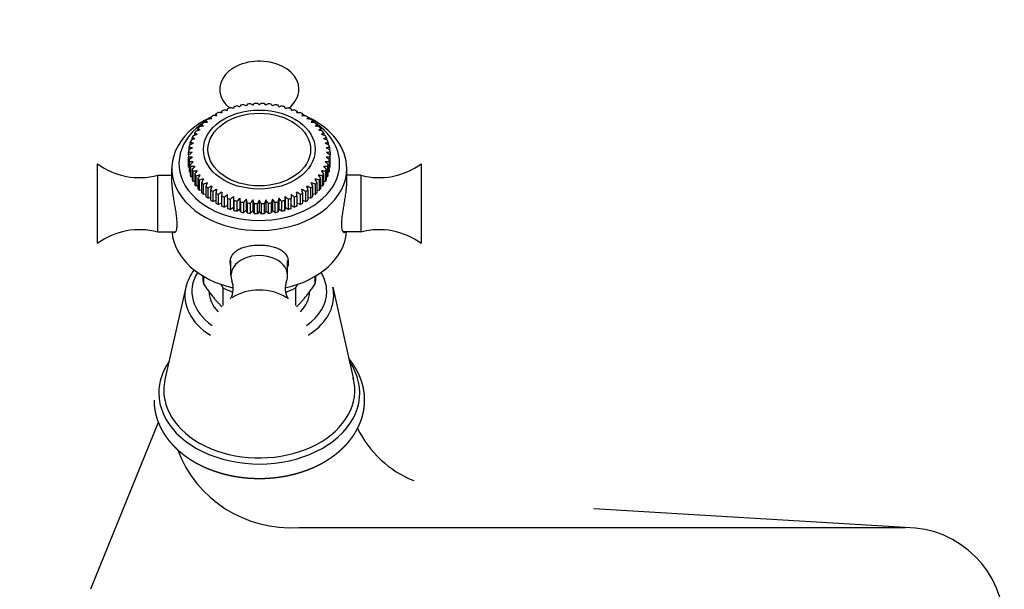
# Model space of a CAD drawing. Header units: millimetres. Extents: x -0.034 to 0.105, y -0.086 to 0.086.
# Tile 2 of 2: x -0.034 to 0.105, y 0.005 to 0.086. Entities that reach past the tile are written whole.
import ezdxf

# ---------------------------------------------------------------- set-up
doc = ezdxf.new("R2010")
doc.units = ezdxf.units.MM
doc.layers.add('BLOCKS', color=3, linetype='Continuous')

msp = doc.modelspace()

# ---------------------------------------------------------------- linework, layer by layer
at = {"layer": 'BLOCKS'}
for p, q in [((-0.00612, 0.07212), (-0.00612, 0.07237)), ((-0.00532, 0.07252), (-0.00532, 0.07277)), ((-0.00448, 0.07285), (-0.00448, 0.0731)), ((0.00448, 0.0731), (0.00448, 0.07285)), ((0.00533, 0.07276), (0.00533, 0.0725)), ((0.00613, 0.07236), (0.00613, 0.07211)), ((-0.00755, 0.07117), (-0.00755, 0.07142)), ((-0.00687, 0.07167), (-0.00687, 0.07192)), ((0.00688, 0.07191), (0.00688, 0.07166)), ((0.00755, 0.07141), (0.00755, 0.07115)), ((-0.00913, 0.06937), (-0.00913, 0.06966)), ((-0.00868, 0.07001), (-0.00868, 0.07029)), ((-0.00815, 0.07061), (-0.00815, 0.07087)), ((0.00816, 0.07086), (0.00816, 0.07061)), ((0.0087, 0.07026), (0.0087, 0.07001)), ((0.00913, 0.06966), (0.00913, 0.06937)), ((-0.00975, 0.06802), (-0.00975, 0.06834)), ((-0.00949, 0.06871), (-0.00949, 0.06901)), ((0.00949, 0.06901), (0.00949, 0.06871)), ((0.00975, 0.06834), (0.00975, 0.06802)), ((-0.01, 0.06658), (-0.01, 0.06698)), ((-0.00992, 0.0673), (-0.00992, 0.06767)), ((0.00992, 0.06767), (0.00992, 0.0673)), ((0.01, 0.06698), (0.01, 0.06658)), ((-0.01, 0.06658), (-0.01, 0.06516)), ((-0.00998, 0.06487), (-0.00998, 0.06628)), ((-0.00992, 0.06589), (-0.00992, 0.06447)), ((-0.00986, 0.06418), (-0.00986, 0.0656)), ((0.00986, 0.0656), (0.00986, 0.06418)), ((0.00992, 0.06447), (0.00992, 0.06589)), ((0.00998, 0.06628), (0.00998, 0.06487)), ((0.01, 0.06516), (0.01, 0.06658)), ((-0.02285, 0.05411), (-0.02285, 0.06531)), ((-0.01235, 0.06261), (-0.01235, 0.06466)), ((-0.00992, 0.06485), (-0.00998, 0.06487)), ((-0.00975, 0.06416), (-0.00986, 0.06418)), ((-0.00975, 0.06521), (-0.00975, 0.0638)), ((-0.00965, 0.0635), (-0.00965, 0.06492)), ((-0.00949, 0.06454), (-0.00949, 0.06313)), ((-0.00934, 0.06284), (-0.00934, 0.06426)), ((0.00934, 0.06426), (0.00934, 0.06284)), ((0.00949, 0.06313), (0.00949, 0.06454)), ((0.00965, 0.06492), (0.00965, 0.0635)), ((0.00975, 0.0638), (0.00975, 0.06521)), ((0.00986, 0.06418), (0.00975, 0.06416)), ((0.00998, 0.06487), (0.00992, 0.06485)), ((0.01235, 0.06261), (0.01235, 0.06466)), ((0.02285, 0.06531), (0.02285, 0.05575)), ((-0.01435, 0.06371), (-0.01235, 0.06371)), ((-0.01435, 0.05571), (-0.01435, 0.06371)), ((-0.00949, 0.06348), (-0.00965, 0.0635)), ((-0.00913, 0.06282), (-0.00934, 0.06284)), ((-0.00913, 0.0639), (-0.00913, 0.06248)), ((-0.00894, 0.0622), (-0.00894, 0.06361)), ((-0.00869, 0.06328), (-0.00869, 0.06186)), ((-0.00845, 0.06158), (-0.00845, 0.063)), ((-0.00816, 0.06269), (-0.00816, 0.06128)), ((0.00816, 0.06128), (0.00816, 0.06269)), ((0.00845, 0.063), (0.00845, 0.06158)), ((0.00869, 0.06186), (0.00869, 0.06328)), ((0.00894, 0.06361), (0.00894, 0.0622)), ((0.00913, 0.06248), (0.00913, 0.0639)), ((0.00934, 0.06284), (0.00913, 0.06282)), ((0.00965, 0.0635), (0.00949, 0.06348)), ((0.01435, 0.06371), (0.01235, 0.06371)), ((0.01435, 0.06371), (0.01435, 0.05688)), ((-0.00869, 0.0622), (-0.00894, 0.0622)), ((-0.00816, 0.06161), (-0.00845, 0.06158)), ((-0.00788, 0.06101), (-0.00788, 0.06243)), ((-0.00755, 0.06214), (-0.00755, 0.06073)), ((-0.00724, 0.06049), (-0.00724, 0.0619)), ((-0.00688, 0.06164), (-0.00688, 0.06023)), ((-0.00653, 0.06001), (-0.00653, 0.06142)), ((0.00653, 0.06142), (0.00653, 0.06001)), ((0.00688, 0.06023), (0.00688, 0.06164)), ((0.00724, 0.0619), (0.00724, 0.06049)), ((0.00755, 0.06073), (0.00755, 0.06214)), ((0.00788, 0.06243), (0.00788, 0.06101)), ((0.00845, 0.06158), (0.00816, 0.06161)), ((0.00894, 0.0622), (0.00869, 0.0622)), ((-0.00755, 0.06107), (-0.00788, 0.06101)), ((-0.00688, 0.06058), (-0.00724, 0.06049)), ((-0.00613, 0.06014), (-0.00653, 0.06001)), ((-0.00613, 0.06119), (-0.00613, 0.05978)), ((-0.00576, 0.05958), (-0.00576, 0.061)), ((-0.00533, 0.06079), (-0.00533, 0.05938)), ((-0.00494, 0.05921), (-0.00494, 0.06063)), ((-0.00448, 0.06046), (-0.00448, 0.061)), ((-0.00448, 0.06046), (-0.00448, 0.05904)), ((-0.00406, 0.0589), (-0.00406, 0.06032)), ((-0.00364, 0.06072), (-0.00364, 0.05916)), ((-0.00359, 0.06018), (-0.00359, 0.05876)), ((-0.00315, 0.05865), (-0.00315, 0.06007)), ((-0.00276, 0.0605), (-0.00276, 0.05894)), ((-0.00265, 0.05996), (-0.00265, 0.05855)), ((-0.0022, 0.05847), (-0.0022, 0.05988)), ((-0.00185, 0.06034), (-0.00185, 0.05877)), ((-0.00093, 0.06024), (-0.00093, 0.05868)), ((0, 0.06021), (0, 0.05865)), ((0.00093, 0.06024), (0.00093, 0.05868)), ((0.00185, 0.06034), (0.00185, 0.05877)), ((0.0022, 0.05988), (0.0022, 0.05847)), ((0.00265, 0.05855), (0.00265, 0.05996)), ((0.00276, 0.0605), (0.00276, 0.05894)), ((0.00315, 0.06007), (0.00315, 0.05865)), ((0.00359, 0.05876), (0.00359, 0.06018)), ((0.00364, 0.06072), (0.00364, 0.05916)), ((0.00406, 0.06032), (0.00406, 0.0589)), ((0.00448, 0.061), (0.00448, 0.06046)), ((0.00448, 0.05904), (0.00448, 0.06046)), ((0.00494, 0.06063), (0.00494, 0.05921)), ((0.00533, 0.05938), (0.00533, 0.06079)), ((0.00576, 0.061), (0.00576, 0.05958)), ((0.00613, 0.05978), (0.00613, 0.06119)), ((0.00653, 0.06001), (0.00613, 0.06014)), ((0.00724, 0.06049), (0.00688, 0.06058)), ((0.00788, 0.06101), (0.00755, 0.06107)), ((-0.00533, 0.05976), (-0.00576, 0.05958)), ((-0.00448, 0.05944), (-0.00494, 0.05921)), ((-0.00364, 0.05916), (-0.00406, 0.0589)), ((-0.00359, 0.05876), (-0.00364, 0.05916)), ((-0.00276, 0.05894), (-0.00315, 0.05865)), ((-0.00265, 0.05855), (-0.00276, 0.05894)), ((-0.00185, 0.05877), (-0.0022, 0.05847)), ((-0.0017, 0.05839), (-0.00185, 0.05877)), ((-0.0017, 0.05981), (-0.0017, 0.05839)), ((-0.00124, 0.05835), (-0.00124, 0.05976)), ((-0.00093, 0.05868), (-0.00124, 0.05835)), ((-0.00072, 0.05831), (-0.00093, 0.05868)), ((-0.00072, 0.05972), (-0.00072, 0.05831)), ((-0.00026, 0.05829), (-0.00026, 0.05971)), ((0, 0.05865), (-0.00026, 0.05829)), ((0.00026, 0.05829), (0, 0.05865)), ((0.00026, 0.05971), (0.00026, 0.05829)), ((0.00072, 0.05831), (0.00072, 0.05972)), ((0.00093, 0.05868), (0.00072, 0.05831)), ((0.00124, 0.05835), (0.00093, 0.05868)), ((0.00124, 0.05976), (0.00124, 0.05835)), ((0.0017, 0.05839), (0.0017, 0.05981)), ((0.00185, 0.05877), (0.0017, 0.05839)), ((0.0022, 0.05847), (0.00185, 0.05877)), ((0.00276, 0.05894), (0.00265, 0.05855)), ((0.00315, 0.05865), (0.00276, 0.05894)), ((0.00364, 0.05916), (0.00359, 0.05876)), ((0.00406, 0.0589), (0.00364, 0.05916)), ((0.00494, 0.05921), (0.00448, 0.05944)), ((0.00576, 0.05958), (0.00533, 0.05976)), ((-0.01435, 0.05571), (-0.01185, 0.05571)), ((0.01435, 0.05571), (0.01185, 0.05571)), ((0.01435, 0.05688), (0.01435, 0.05571)), ((0.02285, 0.05575), (0.02285, 0.05411)), ((-0.004, 0.04956), (-0.004, 0.05168)), ((0.004, 0.04956), (0.004, 0.05168)), ((-0.008, 0.04936), (-0.008, 0.04952)), ((-0.00789, 0.04945), (-0.00789, 0.04841)), ((0.00789, 0.04841), (0.00789, 0.04945)), ((0.008, 0.04936), (0.008, 0.04952)), ((-0.01037, 0.04791), (-0.01333, 0.03488)), ((-0.0051, 0.04535), (-0.0051, 0.04784)), ((0.0051, 0.04784), (0.0051, 0.04535)), ((0.01037, 0.04791), (0.01333, 0.03488)), ((-0.01427, 0.02884), (-0.02383, 0.00528)), ((0.09125, 0.014), (0.04724, 0.01665))]:
    msp.add_line(p, q, dxfattribs=at)
at = {"layer": 'BLOCKS', "linetype": 'Continuous', "ltscale": 5}
msp.add_line((0.00558, 0.014), (0.09125, 0.014), dxfattribs=at)
at = {"layer": 'BLOCKS'}
for centre, radius, start, end in [((-0.01692, 0.07346), 0.01008, 233.9531, 284.7379), ((0.01692, 0.07346), 0.01008, 255.2621, 306.0469), ((-0.01692, 0.04595), 0.01008, 75.2621, 126.0469), ((0.01692, 0.04595), 0.01008, 53.9531, 104.7379), ((-0.00402, 0.04642), 0.00652, 142.8273, 166.7755), ((-0.00662, 0.04776), 0.00295, 329.7616, 20.9495), ((0.00661, 0.04776), 0.00295, 159.0232, 210.2664), ((0.02743, 0.0346), 0.01507, 206.0184, 248.1775), ((0.00439, 0.03099), 0.01703, 200.6476, 274.0247), ((0.09125, 0), 0.014, 270, 90)]:
    msp.add_arc(centre, radius, start, end, dxfattribs=at)
for centre, major_axis, ratio, start_param, end_param in [((0, 0.07586), (0.0056, 0), 0.707107, 0, 3.876377), ((0, 0.07586), (0.0056, 0), 0.707107, 5.548401, 6.283185), ((-0.00421, 0.05123), (0.00504, 0.02438), 0.198533, 0.436595, 0.460701), ((0, 0.06678), (-0.01, 0), 0.707107, 4.835451, 4.881639), ((0.00369, 0.05206), (-0.01045, 0.0226), 0.38699, 5.754135, 5.778217), ((-0.00407, 0.05152), (0.00682, 0.02395), 0.264097, 0.453603, 0.477658), ((0, 0.06678), (-0.01, 0), 0.707107, 4.737215, 4.783504), ((0.0039, 0.0518), (-0.00862, 0.02335), 0.327119, 5.783159, 5.80668), ((-0.0039, 0.0518), (0.00862, 0.02336), 0.327119, 0.476326, 0.499833), ((0, 0.06678), (-0.01, 0), 0.707107, 4.640132, 4.686471), ((0.00408, 0.05152), (-0.00682, 0.02394), 0.264097, 5.805377, 5.829395), ((-0.00368, 0.05206), (0.01045, 0.0226), 0.38699, 0.504799, 0.528816), ((0, 0.06678), (-0.01, 0), 0.707107, 4.541958, 4.588296), ((0.00422, 0.05123), (-0.00504, 0.02438), 0.198533, 5.822379, 5.846396), ((0, 0.06678), (-0.01, 0), 0.707107, 5.325521, 5.371223), ((-0.00447, 0.04976), (-0.00329, 0.02465), 0.131056, 5.830681, 5.855263), ((0.00211, 0.05296), (-0.01936, 0.0157), 0.613407, 5.521951, 5.546042), ((0, 0.06466), (0.01235, 0), 0.707107, 2.015899, 2.019957), ((0, 0.06678), (-0.01, 0), 0.707107, 5.227863, 5.273031), ((-0.00453, 0.05008), (-0.00155, 0.02482), 0.062317, 5.837515, 5.862055), ((0.00247, 0.05286), (-0.01774, 0.01749), 0.58002, 5.578897, 5.602482), ((0, 0.06678), (-0.01, 0), 0.707107, 5.130216, 5.176722), ((0.00283, 0.05275), (-0.01606, 0.01902), 0.542119, 5.627917, 5.652148), ((-0.00437, 0.05063), (0.00155, 0.02485), 0.062317, 0.418015, 0.44222), ((0, 0.06678), (-0.01, 0), 0.707107, 5.031952, 5.077944), ((0.00314, 0.05254), (-0.01418, 0.02046), 0.49501, 5.677315, 5.701498), ((-0.00431, 0.05093), (0.00329, 0.02468), 0.131056, 0.424806, 0.448963), ((0, 0.06678), (-0.01, 0), 0.707107, 4.933697, 4.979786), ((0.00343, 0.05231), (-0.01231, 0.02164), 0.443134, 5.719203, 5.743336), ((-0.00342, 0.05231), (0.01231, 0.02164), 0.443134, 0.539691, 0.563709), ((0, 0.06678), (-0.01, 0), 0.707107, 4.443783, 4.490121), ((0.00432, 0.05094), (-0.00329, 0.02468), 0.131056, 5.834163, 5.85818), ((-0.00314, 0.05253), (0.01418, 0.02046), 0.49501, 0.581543, 0.60556), ((0, 0.06678), (-0.01, 0), 0.707107, 4.345608, 4.391947), ((0.00438, 0.05063), (-0.00155, 0.02485), 0.062317, 5.840952, 5.864969), ((-0.00282, 0.05274), (0.01606, 0.01902), 0.542119, 0.630907, 0.654925), ((0, 0.06678), (-0.01, 0), 0.707107, 4.248056, 4.293772), ((-0.00247, 0.05286), (0.01774, 0.01749), 0.58002, 0.68059, 0.704492), ((0, 0.06678), (-0.01, 0), 0.707107, 4.150509, 4.196213), ((0.00454, 0.05008), (0.00155, 0.02482), 0.062317, 0.421342, 0.44675), ((-0.00209, 0.05294), (0.01936, 0.0157), 0.613407, 0.736663, 0.761551), ((0, 0.06466), (0.01235, 0), 0.707107, 1.118647, 1.124753), ((0, 0.06678), (-0.01, 0), 0.707107, 4.052334, 4.09621), ((0.00448, 0.04976), (0.00329, 0.02465), 0.131056, 0.428131, 0.453539), ((0, 0.06466), (0.01235, 0), 0.707107, 2.16047, 6.283185), ((0, 0.06536), (-0.01135, 0), 0.707107, 5.439837, 9.424778), ((0, 0.06678), (-0.01, 0), 0.707107, 5.620379, 5.665866), ((0.00095, 0.05327), (-0.0237, 0.00771), 0.689103, 5.280852, 5.305054), ((0, 0.06678), (-0.01, 0), 0.707107, 5.522089, 5.567641), ((-0.00422, 0.04916), (-0.00681, 0.02392), 0.264097, 5.801808, 5.826466), ((0.00135, 0.05319), (-0.02251, 0.0107), 0.670244, 5.368784, 5.392952), ((0, 0.06536), (-0.01135, 0), 0.707107, 5.362261, 5.380176), ((0, 0.06678), (-0.01, 0), 0.707107, 5.423803, 5.469426), ((-0.00437, 0.04946), (-0.00504, 0.02435), 0.198533, 5.818853, 5.843474), ((0.00173, 0.05309), (-0.02103, 0.01337), 0.644931, 5.449442, 5.473573), ((0, 0.06466), (0.01235, 0), 0.707107, 2.089442, 2.114254), ((-0.00172, 0.05307), (0.02104, 0.01337), 0.644931, 0.809149, 0.834036), ((0, 0.06466), (0.01235, 0), 0.707107, 1.02439, 1.051251), ((0, 0.06536), (-0.01135, 0), 0.707107, 4.140137, 4.14168), ((0, 0.06678), (-0.01, 0), 0.707107, 3.95416, 3.998036), ((0.00438, 0.04945), (0.00504, 0.02435), 0.198533, 0.439915, 0.465323), ((-0.00134, 0.05318), (0.02251, 0.0107), 0.670244, 0.889787, 0.914675), ((0, 0.06466), (0.01235, 0), 0.707107, 0, 0.980279), ((0, 0.06536), (-0.01135, 0), 0.707107, 4.041643, 4.061558), ((0, 0.06678), (-0.01, 0), 0.707107, 3.855985, 3.899861), ((0.00423, 0.04915), (0.00681, 0.02392), 0.264097, 0.456916, 0.482325), ((-0.00094, 0.05326), (0.02371, 0.00771), 0.689103, 0.977704, 1.002592), ((0, 0.06536), (-0.01135, 0), 0.707107, 3.141593, 3.984049), ((0, 0.06678), (-0.01, 0), 0.707107, 3.75781, 3.801686), ((0, 0.06678), (-0.01, 0), 0.707107, 5.818852, 5.863318), ((-0.00355, 0.04834), (-0.01229, 0.02162), 0.443134, 5.71611, 5.740368), ((0, 0.05353), (0.02488, 0), 0.707107, 1.913772, 1.93838), ((0, 0.06678), (-0.01, 0), 0.707107, 5.718672, 5.764103), ((-0.00381, 0.0486), (-0.01044, 0.02257), 0.38699, 5.750721, 5.775439), ((0.00054, 0.05332), (0.02452, -0.00446), 0.701325, 2.04561, 2.06984), ((-0.00404, 0.04887), (-0.00861, 0.02333), 0.327119, 5.779232, 5.803922), ((0.00404, 0.04887), (0.00861, 0.02333), 0.327119, 0.479452, 0.503709), ((-0.00054, 0.05332), (0.02452, 0.00446), 0.701325, 1.071728, 1.095518), ((0.00384, 0.04859), (0.01043, 0.02257), 0.38699, 0.508352, 0.531506), ((0, 0.05353), (0.02488, 0), 0.707107, 1.203213, 1.226221), ((0, 0.06678), (-0.01, 0), 0.707107, 3.657148, 3.70595), ((0.00355, 0.04834), (0.01229, 0.02162), 0.443134, 0.542817, 0.567075), ((0, 0.06678), (-0.01, 0), 0.707107, 3.56146, 3.605926), ((-0.00151, 0.05353), (0.02243, 0.01066), 0.670244, 1.600558, 1.625069), ((0, 0.06678), (-0.01, 0), 0.707107, 6.017105, 6.059667), ((-0.00293, 0.04789), (-0.01604, 0.019), 0.542119, 5.624895, 5.649152), ((-0.00106, 0.05362), (0.02362, 0.00768), 0.689103, 1.688474, 1.712986), ((0, 0.06678), (-0.01, 0), 0.707107, 5.91893, 5.961492), ((-0.00326, 0.0481), (-0.01417, 0.02044), 0.49501, 5.674259, 5.698517), ((-0.0006, 0.05367), (0.02443, 0.00445), 0.701325, 1.782114, 1.806625), ((0.0006, 0.05367), (0.02443, -0.00445), 0.701325, 1.334968, 1.359479), ((0.00326, 0.0481), (0.01417, 0.02044), 0.49501, 0.584669, 0.608926), ((0.00106, 0.05362), (-0.02362, 0.00768), 0.689103, 4.5702, 4.594711), ((0.00293, 0.04789), (0.01604, 0.019), 0.542119, 0.634033, 0.658291), ((0.00151, 0.05353), (-0.02243, 0.01066), 0.670244, 4.658116, 4.682628), ((0, 0.06678), (-0.01, 0), 0.707107, 3.463286, 3.505848), ((0, 0.06678), (-0.01, 0), 0.707107, 3.365111, 3.407673), ((0, 0.06678), (-0.01, 0), 0.707107, 6.213455, 6.254741), ((-0.00235, 0.04746), (-0.01929, 0.01564), 0.613407, 5.51225, 5.536761), ((-0.00235, 0.05326), (0.01929, 0.01564), 0.613407, 1.447433, 1.471945), ((-0.00194, 0.05341), (0.02096, 0.01332), 0.644931, 1.519919, 1.544431), ((0, 0.06678), (-0.01, 0), 0.707107, 6.11528, 6.157207), ((-0.00266, 0.04767), (-0.01769, 0.01745), 0.58002, 5.571961, 5.596344), ((0.00266, 0.04767), (0.01769, 0.01745), 0.58002, 0.686842, 0.711224), ((0.00194, 0.05341), (-0.02096, 0.01332), 0.644931, 4.738755, 4.763266), ((0.00235, 0.04746), (0.01929, 0.01564), 0.613407, 0.746424, 0.770936), ((0.00235, 0.05326), (-0.01929, 0.01564), 0.613407, 4.81124, 4.835752), ((0, 0.06678), (-0.01, 0), 0.707107, 3.267571, 3.309498), ((0, 0.06678), (-0.01, 0), 0.707107, 3.170037, 3.211323), ((0, 0.06678), (-0.01, 0), 0.707107, 0.028444, 0.069731), ((-0.00194, 0.04731), (-0.02096, 0.01332), 0.644931, 5.439764, 5.464275), ((-0.00266, 0.05305), (0.01769, 0.01745), 0.58002, 1.391254, 1.415637), ((0, 0.06678), (-0.01, 0), 0.707107, 0.125978, 0.167905), ((-0.00151, 0.04719), (-0.02243, 0.01066), 0.670244, 5.359126, 5.383637), ((-0.00293, 0.05283), (0.01604, 0.019), 0.542119, 1.341786, 1.366044), ((0.00151, 0.04719), (0.02243, 0.01066), 0.670244, 0.899548, 0.92406), ((0.00293, 0.05283), (-0.01604, 0.019), 0.542119, 4.917142, 4.941399), ((0.00194, 0.04731), (0.02096, 0.01332), 0.644931, 0.81891, 0.843421), ((0.00266, 0.05305), (-0.01769, 0.01745), 0.58002, 4.867548, 4.891931), ((0, 0.06678), (-0.01, 0), 0.707107, 2.973687, 3.015615), ((0, 0.06678), (-0.01, 0), 0.707107, 3.071862, 3.113148), ((0, 0.06536), (-0.01, 0), 0.707107, 0.028444, 0.069731), ((0, 0.06536), (-0.01, 0), 0.707107, 0.125978, 0.167905), ((0, 0.06678), (-0.01, 0), 0.707107, 0.223518, 0.26608), ((-0.00106, 0.0471), (-0.02362, 0.00768), 0.689103, 5.271209, 5.29572), ((-0.00326, 0.05262), (0.01417, 0.02044), 0.49501, 1.292422, 1.316679), ((0, 0.06678), (-0.01, 0), 0.707107, 0.321693, 0.364255), ((-0.0006, 0.04705), (-0.02443, 0.00445), 0.701325, 5.17757, 5.202081), ((-0.00355, 0.05238), (0.01229, 0.02162), 0.443134, 1.250571, 1.274828), ((0.0006, 0.04705), (-0.02443, -0.00445), 0.701325, 4.222697, 4.247208), ((0.00355, 0.05238), (-0.01229, 0.02162), 0.443134, 5.008357, 5.032615), ((0.00326, 0.05262), (-0.01417, 0.02044), 0.49501, 4.966506, 4.990764), ((0.00106, 0.0471), (0.02362, 0.00768), 0.689103, 0.987465, 1.011977), ((0, 0.06678), (-0.01, 0), 0.707107, 2.777338, 2.8199), ((0, 0.06678), (-0.01, 0), 0.707107, 2.875513, 2.918074), ((0, 0.06536), (-0.01, 0), 0.707107, 2.973687, 3.015615), ((0, 0.06536), (-0.01, 0), 0.707107, 3.071862, 3.113148), ((0, 0.06536), (-0.01, 0), 0.707107, 0.223518, 0.26608), ((0, 0.06536), (-0.01, 0), 0.707107, 0.321693, 0.364255), ((0, 0.06678), (-0.01, 0), 0.707107, 0.419868, 0.464333), ((0, 0.04719), (-0.02488, 0), 0.707107, 5.055837, 5.079972), ((-0.00382, 0.05212), (0.01044, 0.02257), 0.38699, 1.215678, 1.239935), ((0, 0.06678), (-0.01, 0), 0.707107, 0.518043, 0.564358), ((0.00054, 0.0474), (-0.02452, -0.00446), 0.701325, 4.933804, 4.957594), ((-0.00404, 0.05185), (0.00861, 0.02333), 0.327119, 1.187205, 1.211462), ((0, 0.06678), (-0.01, 0), 0.707107, 0.616217, 0.662532), ((0.00095, 0.04745), (0.0237, 0.00771), 0.689103, 1.698572, 1.722363), ((-0.00423, 0.05156), (0.00681, 0.02392), 0.264097, 1.16467, 1.188927), ((0.00423, 0.05156), (-0.00681, 0.02392), 0.264097, 5.094258, 5.118516), ((-0.00095, 0.04745), (-0.0237, 0.00771), 0.689103, 4.560823, 4.584613), ((0, 0.06678), (-0.01, 0), 0.707107, 2.47906, 2.525375), ((0.00404, 0.05185), (-0.00861, 0.02333), 0.327119, 5.071723, 5.09598), ((-0.00054, 0.0474), (-0.02452, 0.00446), 0.701325, 4.467184, 4.490974), ((0.00382, 0.05212), (-0.01044, 0.02257), 0.38699, 5.04325, 5.067507), ((0, 0.04719), (-0.02488, 0), 0.707107, 4.344806, 4.368941), ((0, 0.06678), (-0.01, 0), 0.707107, 2.577235, 2.62355), ((0, 0.06678), (-0.01, 0), 0.707107, 2.677259, 2.721725), ((0, 0.06536), (-0.01, 0), 0.707107, 2.777338, 2.8199), ((0, 0.06536), (-0.01, 0), 0.707107, 2.875513, 2.918074), ((0, 0.06536), (-0.01, 0), 0.707107, 0.419868, 0.464333), ((0, 0.06536), (-0.01, 0), 0.707107, 0.518043, 0.564358), ((0, 0.06536), (-0.01, 0), 0.707107, 0.616217, 0.662532), ((0, 0.06678), (-0.01, 0), 0.707107, 0.714392, 0.760707), ((0.00135, 0.04753), (0.02251, 0.0107), 0.670244, 1.610655, 1.634446), ((-0.00438, 0.05126), (0.00504, 0.02435), 0.198533, 1.147668, 1.171926), ((0, 0.06678), (-0.01, 0), 0.707107, 0.812567, 0.858882), ((0.00173, 0.04763), (0.02103, 0.01337), 0.644931, 1.530017, 1.553807), ((-0.00448, 0.05096), (0.00329, 0.02465), 0.131056, 1.135884, 1.160142), ((0.0021, 0.04777), (0.01936, 0.0157), 0.613407, 1.457531, 1.481322), ((-0.00454, 0.05064), (0.00155, 0.02482), 0.062317, 1.129095, 1.153353), ((0.00454, 0.05064), (-0.00155, 0.02482), 0.062317, 5.129833, 5.15409), ((-0.0021, 0.04777), (-0.01936, 0.0157), 0.613407, 4.801864, 4.825654), ((0.00448, 0.05096), (-0.00329, 0.02465), 0.131056, 5.123043, 5.147301), ((-0.00173, 0.04763), (-0.02103, 0.01337), 0.644931, 4.729378, 4.753169), ((0, 0.06678), (-0.01, 0), 0.707107, 2.282711, 2.329026), ((0.00438, 0.05126), (-0.00504, 0.02435), 0.198533, 5.11126, 5.135517), ((-0.00135, 0.04753), (-0.02251, 0.0107), 0.670244, 4.64874, 4.67253), ((0, 0.06678), (-0.01, 0), 0.707107, 2.380885, 2.427201), ((0, 0.06536), (-0.01, 0), 0.707107, 2.47906, 2.525375), ((0, 0.06536), (-0.01, 0), 0.707107, 2.577235, 2.62355), ((0, 0.06536), (-0.01, 0), 0.707107, 2.677259, 2.721725), ((0, 0.06536), (-0.01, 0), 0.707107, 0.714392, 0.760707), ((0, 0.06536), (-0.01, 0), 0.707107, 0.812567, 0.858882), ((0, 0.06678), (-0.01, 0), 0.707107, 0.910742, 0.957057), ((0, 0.06678), (-0.01, 0), 0.707107, 1.008916, 1.054621), ((0.00247, 0.04786), (0.01774, 0.01749), 0.58002, 1.397986, 1.421889), ((0, 0.06678), (-0.01, 0), 0.707107, 1.106463, 1.152179), ((0.00282, 0.04798), (0.01606, 0.01902), 0.542119, 1.345152, 1.36917), ((-0.00438, 0.05009), (-0.00155, 0.02485), 0.062317, 5.126707, 5.150724), ((0, 0.06678), (-0.01, 0), 0.707107, 1.204015, 1.250354), ((0.00314, 0.04818), (0.01418, 0.02046), 0.49501, 1.295788, 1.319805), ((-0.00432, 0.04978), (-0.00329, 0.02468), 0.131056, 5.119918, 5.143935), ((0, 0.06678), (-0.01, 0), 0.707107, 1.30219, 1.348529), ((0.00342, 0.04841), (0.01231, 0.02164), 0.443134, 1.253937, 1.277954), ((-0.00422, 0.04949), (-0.00504, 0.02438), 0.198533, 5.108134, 5.132151), ((0.00368, 0.04866), (0.01045, 0.0226), 0.38699, 1.219044, 1.243061), ((-0.00408, 0.0492), (-0.00682, 0.02394), 0.264097, 5.091132, 5.11515), ((0.0039, 0.04892), (0.00862, 0.02336), 0.327119, 1.190571, 1.214588), ((-0.0039, 0.04892), (-0.00862, 0.02336), 0.327119, 5.068597, 5.092614), ((0.00408, 0.0492), (0.00682, 0.02394), 0.264097, 1.168036, 1.192053), ((-0.00368, 0.04866), (-0.01045, 0.0226), 0.38699, 5.040124, 5.064141), ((0.00422, 0.04949), (0.00504, 0.02438), 0.198533, 1.151034, 1.175051), ((-0.00342, 0.04841), (-0.01231, 0.02164), 0.443134, 5.005231, 5.029249), ((0, 0.06678), (-0.01, 0), 0.707107, 1.793064, 1.839402), ((0.00432, 0.04978), (0.00329, 0.02468), 0.131056, 1.13925, 1.163268), ((-0.00314, 0.04818), (-0.01418, 0.02046), 0.49501, 4.96338, 4.987397), ((0, 0.06678), (-0.01, 0), 0.707107, 1.891239, 1.937577), ((0.00438, 0.05009), (0.00155, 0.02485), 0.062317, 1.132461, 1.156479), ((-0.00282, 0.04798), (-0.01606, 0.01902), 0.542119, 4.914016, 4.938033), ((0, 0.06678), (-0.01, 0), 0.707107, 1.989414, 2.03513), ((-0.00247, 0.04786), (-0.01774, 0.01749), 0.58002, 4.861297, 4.885199), ((0, 0.06678), (-0.01, 0), 0.707107, 2.086972, 2.132676), ((0, 0.06678), (-0.01, 0), 0.707107, 2.184536, 2.230851), ((0, 0.06536), (-0.01, 0), 0.707107, 2.282711, 2.329026), ((0, 0.06536), (-0.01, 0), 0.707107, 2.380885, 2.427201), ((0, 0.06536), (-0.01, 0), 0.707107, 0.910742, 0.957057), ((0, 0.06536), (-0.01, 0), 0.707107, 1.008916, 1.054621), ((0, 0.06536), (-0.01, 0), 0.707107, 1.106463, 1.152179), ((0, 0.06536), (-0.01, 0), 0.707107, 1.204015, 1.250354), ((0, 0.06536), (-0.01, 0), 0.707107, 1.30219, 1.348529), ((0, 0.06678), (-0.01, 0), 0.707107, 1.400365, 1.446703), ((0, 0.06678), (-0.01, 0), 0.707107, 1.49854, 1.544878), ((0, 0.06678), (-0.01, 0), 0.707107, 1.596714, 1.643053), ((0, 0.06678), (-0.01, 0), 0.707107, 1.694889, 1.741228), ((0, 0.06536), (-0.01, 0), 0.707107, 1.793064, 1.839402), ((0, 0.06536), (-0.01, 0), 0.707107, 1.891239, 1.937577), ((0, 0.06536), (-0.01, 0), 0.707107, 1.989414, 2.03513), ((0, 0.06536), (-0.01, 0), 0.707107, 2.086972, 2.132676), ((0, 0.06536), (-0.01, 0), 0.707107, 2.184536, 2.230851), ((0, 0.06536), (-0.01, 0), 0.707107, 1.400365, 1.446703), ((0, 0.06536), (-0.01, 0), 0.707107, 1.49854, 1.544878), ((0, 0.06536), (-0.01, 0), 0.707107, 1.596714, 1.643053), ((0, 0.06536), (-0.01, 0), 0.707107, 1.694889, 1.741228), ((0, 0.05617), (-0.01235, 0), 0.707107, 0.053212, 1.269125), ((0, 0.05617), (-0.01235, 0), 0.707107, 1.872468, 3.088381), ((0, 0.04956), (-0.004, 0), 0.707107, 3.141593, 6.549369), ((0, 0.04733), (-0.00952, 0), 0.707107, 5.875617, 7.077529), ((0, 0.04936), (-0.008, 0), 0.707107, 0, 0.168178), ((0, 0.04956), (-0.004, 0), 0.707107, 2.875409, 3.141593), ((0, 0.04936), (-0.008, 0), 0.707107, 2.973415, 3.141593), ((0, 0.04733), (-0.00952, 0), 0.707107, 3.141593, 3.549161), ((0, 0.04674), (0.01051, 0), 0.707107, 2.982538, 3.9947), ((0, 0.0522), (0.008, 0), 0.707107, 4.020613, 4.229186), ((0, 0.04355), (-0.0056, 0), 0.707107, 3.956693, 5.468085), ((0, 0.0522), (0.008, 0), 0.707107, 5.195592, 5.404165), ((0, 0.04733), (-0.00952, 0), 0.707107, 2.347249, 3.141593), ((0, 0.04674), (0.01051, 0), 0.707107, 0, 0.159054), ((0, 0.04733), (0.0071, 0), 0.707107, 3.151422, 3.754945), ((0, 0.04733), (0.0071, 0), 0.707107, 5.669833, 6.273356), ((0, 0.04674), (0.01051, 0), 0.707107, 5.430078, 6.283185), ((0, 0.033), (0.0142, 0), 0.707107, 3.141593, 6.737923), ((0, 0.033), (0.0142, 0), 0.707107, 2.687535, 3.141593), ((0, 0.03337), (0.0135, 0), 0.707107, 3.141593, 6.462707), ((0, 0.03337), (0.0135, 0), 0.707107, 2.980907, 3.141593), ((0, 0.03337), (0.0135, 0), 0.707107, 2.982538, 3.141593)]:
    msp.add_ellipse(centre, major_axis=major_axis, ratio=ratio, start_param=start_param, end_param=end_param, dxfattribs=at)
for major_axis in [(-0.00789, 0), (-0.00725, 0)]:
    msp.add_ellipse((0, 0.06734), major_axis=major_axis, ratio=0.707107, dxfattribs=at)
for points, degree, knots in [([(-0.01235, 0.06261), (-0.01235, 0.06242), (-0.01234, 0.06222), (-0.01231, 0.06177), (-0.01228, 0.06152), (-0.01222, 0.06102), (-0.01218, 0.06075), (-0.01209, 0.06023), (-0.01205, 0.05996), (-0.01196, 0.05945), (-0.01192, 0.05919), (-0.01183, 0.05866), (-0.01179, 0.0584), (-0.01172, 0.05789), (-0.01169, 0.05765), (-0.01166, 0.0572), (-0.01165, 0.05699), (-0.01165, 0.05662), (-0.01166, 0.05645), (-0.01169, 0.05615), (-0.01172, 0.05602), (-0.01179, 0.05581), (-0.01183, 0.05573), (-0.01192, 0.05563), (-0.01196, 0.05561), (-0.01205, 0.05561), (-0.01209, 0.05563), (-0.01214, 0.05569), (-0.01215, 0.0557), (-0.01215, 0.05571)], 3, [6.229097, 6.229097, 6.229097, 6.229097, 7.007557, 7.007557, 7.786017, 7.786017, 8.564476, 8.564476, 9.342936, 9.342936, 10.121751, 10.121751, 10.900565, 10.900565, 11.67938, 11.67938, 12.458195, 12.458195, 13.23701, 13.23701, 14.015824, 14.015824, 14.794639, 14.794639, 15.573454, 15.573454, 16.351913, 16.351913, 16.465739, 16.465739, 16.465739, 16.465739]), ([(0.01215, 0.05571), (0.01215, 0.0557), (0.01214, 0.05569), (0.01209, 0.05563), (0.01205, 0.05561), (0.01196, 0.05561), (0.01192, 0.05563), (0.01183, 0.05573), (0.01179, 0.05581), (0.01172, 0.05602), (0.01169, 0.05615), (0.01166, 0.05645), (0.01165, 0.05662), (0.01165, 0.05681), (0.01165, 0.05699), (0.01166, 0.0572), (0.01169, 0.05765), (0.01172, 0.05789), (0.01179, 0.0584), (0.01183, 0.05866), (0.01192, 0.05919), (0.01196, 0.05945), (0.01205, 0.05996), (0.01209, 0.06023), (0.01218, 0.06075), (0.01222, 0.06102), (0.01228, 0.06152), (0.01231, 0.06177), (0.01234, 0.06222), (0.01235, 0.06242), (0.01235, 0.06261)], 3, [20.908846, 20.908846, 20.908846, 20.908846, 21.022671, 21.022671, 21.801131, 21.801131, 22.579946, 22.579946, 23.35876, 23.35876, 24.137575, 24.137575, 24.91639, 24.91639, 24.91639, 25.695205, 25.695205, 26.474019, 26.474019, 27.252834, 27.252834, 28.031649, 28.031649, 28.810108, 28.810108, 29.588568, 29.588568, 30.367028, 30.367028, 31.145487, 31.145487, 31.145487, 31.145487]), ([(-0.004, 0.05081), (-0.00401, 0.05084), (-0.00402, 0.05086), (-0.00407, 0.05109), (-0.0041, 0.05129), (-0.0041, 0.05147), (-0.0041, 0.05165), (-0.00407, 0.05184), (-0.00397, 0.05219), (-0.00389, 0.05235), (-0.00368, 0.05266), (-0.00355, 0.0528), (-0.00325, 0.05306), (-0.00308, 0.05317), (-0.00272, 0.05336), (-0.00251, 0.05345), (-0.00207, 0.05361), (-0.00183, 0.05367), (-0.00132, 0.05377), (-0.00106, 0.05381), (-0.00053, 0.05386), (-0.00026, 0.05387), (0, 0.05387)], 3, [24.032925, 24.032925, 24.032925, 24.032925, 24.137575, 24.137575, 24.91639, 24.91639, 24.91639, 25.695205, 25.695205, 26.474019, 26.474019, 27.252834, 27.252834, 28.031649, 28.031649, 28.810108, 28.810108, 29.588568, 29.588568, 30.367028, 30.367028, 31.145487, 31.145487, 31.145487, 31.145487]), ([(0, 0.05387), (0.00026, 0.05387), (0.00053, 0.05386), (0.00106, 0.05381), (0.00132, 0.05377), (0.00183, 0.05367), (0.00207, 0.05361), (0.00251, 0.05345), (0.00272, 0.05336), (0.00308, 0.05317), (0.00325, 0.05306), (0.00355, 0.0528), (0.00368, 0.05266), (0.00389, 0.05235), (0.00397, 0.05219), (0.00407, 0.05184), (0.0041, 0.05165), (0.0041, 0.05129), (0.00407, 0.05109), (0.00402, 0.05086), (0.00401, 0.05084), (0.004, 0.05081)], 3, [6.229097, 6.229097, 6.229097, 6.229097, 7.007557, 7.007557, 7.786017, 7.786017, 8.564476, 8.564476, 9.342936, 9.342936, 10.121751, 10.121751, 10.900565, 10.900565, 11.67938, 11.67938, 12.458195, 12.458195, 13.23701, 13.23701, 13.341659, 13.341659, 13.341659, 13.341659]), ([(-0.01487, 0.03198), (-0.01487, 0.03178), (-0.01486, 0.03159), (-0.01485, 0.03139), (-0.01484, 0.03119), (-0.01481, 0.03099), (-0.01479, 0.03079), (-0.01476, 0.03059), (-0.01472, 0.0304), (-0.01468, 0.0302), (-0.01464, 0.03), (-0.01459, 0.02981), (-0.01453, 0.02962), (-0.01448, 0.02942), (-0.01441, 0.02923), (-0.01435, 0.02904), (-0.01428, 0.02885), (-0.0142, 0.02867), (-0.01412, 0.02847), (-0.01403, 0.02828), (-0.01394, 0.02809), (-0.01384, 0.0279), (-0.01374, 0.02771), (-0.01363, 0.02753), (-0.01352, 0.02735), (-0.01341, 0.02716), (-0.01329, 0.02699), (-0.01317, 0.02681), (-0.01304, 0.02663), (-0.01291, 0.02646), (-0.01278, 0.02629), (-0.01264, 0.02612), (-0.0125, 0.02595), (-0.01235, 0.02579), (-0.0122, 0.02563), (-0.01205, 0.02547), (-0.01189, 0.02531), (-0.01173, 0.02515), (-0.01156, 0.025), (-0.0114, 0.02484), (-0.01122, 0.0247), (-0.01105, 0.02455), (-0.01087, 0.0244), (-0.01069, 0.02426), (-0.01051, 0.02412), (-0.01032, 0.02399), (-0.01013, 0.02386), (-0.00994, 0.02373), (-0.00974, 0.0236), (-0.00954, 0.02347), (-0.00934, 0.02335), (-0.00914, 0.02323), (-0.00893, 0.02311), (-0.00871, 0.023), (-0.00849, 0.02288), (-0.00827, 0.02277), (-0.00805, 0.02266), (-0.00782, 0.02256), (-0.00759, 0.02245), (-0.00736, 0.02235), (-0.00712, 0.02226), (-0.00689, 0.02217), (-0.00665, 0.02208), (-0.00641, 0.02199), (-0.00617, 0.02191), (-0.00592, 0.02183), (-0.00568, 0.02175), (-0.00543, 0.02168), (-0.00518, 0.02161), (-0.00493, 0.02154), (-0.00468, 0.02148), (-0.00443, 0.02142), (-0.00417, 0.02136), (-0.00391, 0.02131), (-0.00365, 0.02126), (-0.00339, 0.02121), (-0.00313, 0.02117), (-0.00287, 0.02113), (-0.00261, 0.02109), (-0.00235, 0.02106), (-0.00208, 0.02103), (-0.00182, 0.021), (-0.00155, 0.02098), (-0.00129, 0.02096), (-0.00102, 0.02095), (-0.00075, 0.02094), (-0.00049, 0.02093), (-0.00022, 0.02092), (0.00005, 0.02092), (0.00031, 0.02092), (0.00058, 0.02093), (0.00084, 0.02094), (0.00111, 0.02095), (0.00138, 0.02097), (0.00164, 0.02099), (0.00191, 0.02101), (0.00217, 0.02104), (0.00244, 0.02107), (0.0027, 0.0211), (0.00296, 0.02114), (0.00322, 0.02118), (0.00348, 0.02122), (0.00374, 0.02127), (0.004, 0.02132), (0.00426, 0.02138), (0.00451, 0.02144), (0.00477, 0.0215), (0.00502, 0.02156), (0.00527, 0.02163), (0.00552, 0.0217), (0.00577, 0.02178), (0.00602, 0.02185), (0.00626, 0.02194), (0.0065, 0.02202), (0.00674, 0.02211), (0.00698, 0.0222), (0.00722, 0.0223), (0.00745, 0.02239), (0.00769, 0.02249), (0.00792, 0.0226), (0.00814, 0.02271), (0.00837, 0.02282), (0.00859, 0.02293), (0.00881, 0.02305), (0.00903, 0.02317), (0.00924, 0.02329), (0.00945, 0.02342), (0.00966, 0.02354), (0.00986, 0.02368), (0.01006, 0.02381), (0.01026, 0.02395), (0.01046, 0.02409), (0.01065, 0.02423), (0.01084, 0.02438), (0.01102, 0.02453), (0.01121, 0.02468), (0.01138, 0.02483), (0.01156, 0.02499), (0.01173, 0.02515), (0.0119, 0.02531), (0.01206, 0.02548), (0.01222, 0.02564), (0.01238, 0.02581), (0.01252, 0.02598), (0.01267, 0.02615), (0.0128, 0.02632), (0.01294, 0.02649), (0.01307, 0.02667), (0.0132, 0.02685), (0.01332, 0.02702), (0.01344, 0.02721), (0.01355, 0.02739), (0.01366, 0.02758), (0.01377, 0.02776), (0.01387, 0.02795), (0.01396, 0.02814), (0.01406, 0.02834), (0.01414, 0.02853), (0.01423, 0.02873), (0.01431, 0.02893), (0.01438, 0.02912), (0.01445, 0.02932), (0.01451, 0.02952), (0.01457, 0.02972), (0.01462, 0.02992), (0.01467, 0.03012), (0.01471, 0.03032), (0.01475, 0.03052), (0.01478, 0.03073), (0.01481, 0.03093), (0.01483, 0.03114), (0.01485, 0.03134), (0.01487, 0.03155), (0.01487, 0.03175), (0.01488, 0.03196), (0.01487, 0.03217), (0.01487, 0.03237), (0.01486, 0.03258), (0.01484, 0.03278), (0.01482, 0.03298), (0.01479, 0.03317), (0.01476, 0.03337), (0.01473, 0.03357), (0.01469, 0.03377), (0.01464, 0.03396), (0.01459, 0.03416), (0.01454, 0.03435), (0.01448, 0.03454), (0.01442, 0.03473), (0.01435, 0.03492), (0.01428, 0.03511), (0.0142, 0.0353), (0.01412, 0.03549), (0.01404, 0.03567), (0.01395, 0.03586), (0.01385, 0.03605), (0.01375, 0.03624), (0.01364, 0.03642), (0.01353, 0.03661), (0.01342, 0.03679), (0.0133, 0.03698), (0.01317, 0.03716), (0.01305, 0.03733), (0.01292, 0.03751), (0.01278, 0.03768), (0.01266, 0.03783)], 1, [0, 0, 0.016862, 0.033723, 0.050585, 0.067447, 0.084308, 0.10117, 0.118032, 0.134894, 0.151755, 0.168617, 0.185479, 0.20234, 0.219202, 0.236064, 0.252925, 0.269787, 0.286649, 0.304218, 0.321787, 0.339357, 0.356926, 0.374495, 0.392065, 0.409634, 0.427203, 0.444772, 0.462342, 0.479911, 0.49748, 0.515049, 0.532619, 0.550188, 0.567757, 0.585327, 0.603143, 0.62096, 0.638777, 0.656594, 0.674411, 0.692227, 0.710044, 0.727861, 0.745678, 0.763494, 0.781311, 0.799128, 0.816945, 0.834762, 0.852578, 0.870395, 0.888212, 0.906029, 0.924516, 0.943002, 0.961489, 0.979976, 0.998462, 1.016949, 1.035436, 1.053922, 1.072409, 1.090896, 1.109382, 1.127869, 1.146356, 1.164842, 1.183329, 1.201816, 1.220302, 1.238789, 1.257403, 1.276017, 1.29463, 1.313244, 1.331858, 1.350472, 1.369086, 1.387699, 1.406313, 1.424927, 1.443541, 1.462155, 1.480768, 1.499382, 1.517996, 1.53661, 1.555224, 1.573837, 1.592449, 1.61106, 1.629671, 1.648283, 1.666894, 1.685505, 1.704117, 1.722728, 1.741339, 1.759951, 1.778562, 1.797173, 1.815785, 1.834396, 1.853007, 1.871618, 1.89023, 1.908841, 1.927455, 1.946068, 1.964682, 1.983295, 2.001909, 2.020522, 2.039136, 2.057749, 2.076363, 2.094976, 2.11359, 2.132203, 2.150817, 2.16943, 2.188044, 2.206657, 2.225271, 2.243884, 2.262363, 2.280841, 2.29932, 2.317798, 2.336277, 2.354755, 2.373234, 2.391712, 2.410191, 2.428669, 2.447147, 2.465626, 2.484104, 2.502583, 2.521061, 2.53954, 2.558018, 2.576497, 2.594243, 2.61199, 2.629737, 2.647483, 2.66523, 2.682976, 2.700723, 2.71847, 2.736216, 2.753963, 2.77171, 2.789456, 2.807203, 2.82495, 2.842696, 2.860443, 2.87819, 2.895936, 2.913336, 2.930735, 2.948135, 2.965534, 2.982934, 3.000333, 3.017732, 3.035132, 3.052531, 3.069931, 3.08733, 3.10473, 3.122129, 3.139529, 3.156928, 3.174328, 3.191727, 3.208613, 3.2255, 3.242386, 3.259272, 3.276158, 3.293045, 3.309931, 3.326817, 3.343703, 3.36059, 3.377476, 3.394362, 3.411248, 3.428134, 3.445021, 3.461907, 3.478793, 3.496587, 3.514381, 3.532175, 3.549969, 3.567763, 3.585557, 3.60335, 3.621144, 3.638938, 3.656732, 3.671858, 3.671858])]:
    msp.add_open_spline(points, degree=degree, knots=knots, dxfattribs=at)
for points, weights in [([(-0.00789, 0.04841), (-0.00657, 0.04642), (-0.00527, 0.04516)], [1, 1.06289893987, 1.00710958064]), ([(-0.0051, 0.04784), (-0.00527, 0.04809), (-0.00543, 0.04833)], [1, 1.00750651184, 1.01332259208]), ([(0.00543, 0.04833), (0.00527, 0.04809), (0.0051, 0.04784)], [1.01332259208, 1.00750651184, 1]), ([(0.00527, 0.04516), (0.00657, 0.04642), (0.00789, 0.04841)], [1.00710958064, 1.06289893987, 1])]:
    msp.add_rational_spline(points, weights, degree=2, dxfattribs=at)

doc.saveas('drawing.dxf')
